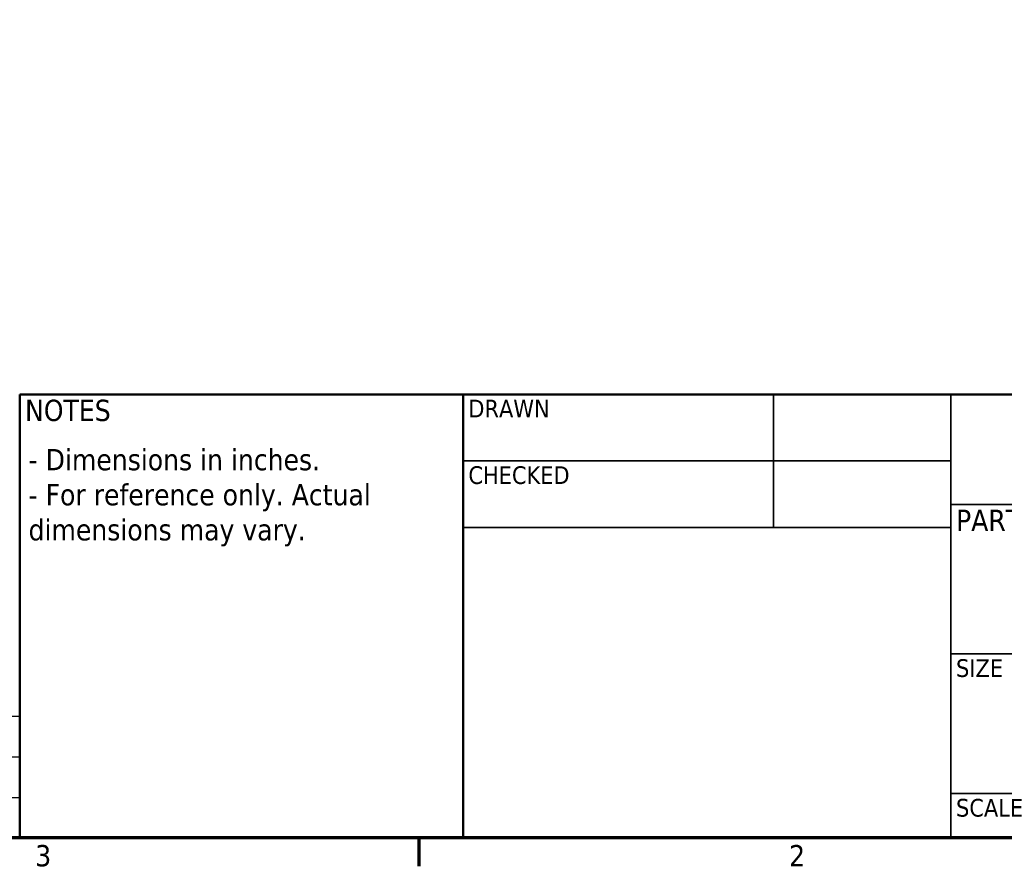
# Model space of a CAD drawing. Header units: inches. Extents: x 1 to 199, y 4 to 126.
# Tile 38 of 54: x 137 to 169, y 5 to 33. Entities that reach past the tile are written whole.
import ezdxf
from ezdxf.enums import TextEntityAlignment as Align

# ---------------------------------------------------------------- set-up
doc = ezdxf.new("R2010")
doc.units = ezdxf.units.IN
doc.header["$LTSCALE"] = 5.882353
doc.header["$MEASUREMENT"] = 0
for name, color, linetype, lineweight in [('Border (ANSI)', 7, 'Continuous', 70), ('Symbol (ANSI)', 7, 'Continuous', 25), ('Title (ANSI)', 7, 'Continuous', 50)]:
    doc.layers.add(name, color=color, linetype=linetype, lineweight=lineweight)
doc.styles.add('Note Text (ANSI)', font='tahoma.ttf')
doc.styles.get("Standard").update_dxf_attribs({"font": 'tahoma.ttf'})
doc.styles.add('Text Style38', font='tahoma.ttf')

# ---------------------------------------------------------------- blocks, each defined once
blk = doc.blocks.new('Borders Default Border')
at = {"layer": 'Border (ANSI)'}
blk.add_line((25.5, 1), (25.5, 0.84), dxfattribs=at)
at = {"layer": 'Border (ANSI)', "flags": 128}
blk.add_lwpolyline([(0.5, 1), (0.5, 21), (33.5, 21), (33.5, 1), (0.5, 1)], dxfattribs=at)
at = {"layer": 'Border (ANSI)', "char_height": 0.12, "attachment_point": 7, "style": 'Note Text (ANSI)'}
for s, insert in [('2', (27.5886, 0.84)), ('3', (23.3377, 0.8375))]:
    blk.add_mtext(s, dxfattribs=dict(at, insert=insert))
blk = doc.blocks.new('Title Blocks ECS Standard w Comments')
at = {"layer": 'Title (ANSI)'}
for p, q in [((2.1817, 4.7562), (2.1817, 7.2562)), ((2.1817, 7.2562), (4.6817, 7.2562)), ((4.6817, 7.2562), (4.6817, 4.7562)), ((12.4317, 7.2562), (4.6817, 7.2562)), ((4.6817, 7.2562), (4.6817, 4.7562)), ((4.6817, 4.7562), (2.1817, 4.7562)), ((4.6817, 4.7562), (12.4317, 4.7562))]:
    blk.add_line(p, q, dxfattribs=at)
at = {"layer": 'Title (ANSI)', "lineweight": 35}
for p, q in [((6.4317, 6.5062), (6.4317, 7.2562)), ((7.4317, 4.7562), (7.4317, 7.2562)), ((4.6817, 6.8812), (7.4317, 6.8812)), ((7.4317, 6.6362), (12.4317, 6.6362)), ((4.6817, 6.5062), (7.4317, 6.5062)), ((8.9317, 5.7936), (7.4317, 5.7936)), ((12.4317, 5.0062), (7.4317, 5.0062))]:
    blk.add_line(p, q, dxfattribs=at)
at = {"layer": 'Title (ANSI)', "style": 'Text Style38'}
for s, p in [('DRAWN', (4.7117, 7.2262)), ('CHECKED', (4.7117, 6.8512)), ('SIZE', (7.4617, 5.7636)), ('SCALE', (7.4617, 4.9762))]:
    blk.add_text(s, height=0.1, dxfattribs=at).set_placement(p, align=Align.TOP_LEFT)
at = {"layer": 'Title (ANSI)', "char_height": 0.12, "attachment_point": 1, "style": 'Note Text (ANSI)'}
for s, insert in [('\\fTahoma|b0|i0;NOTES', (2.2117, 7.2262)), ('\\fTahoma|b0|i0;PART NUMBER', (7.4617, 6.6062))]:
    blk.add_mtext(s, dxfattribs=dict(at, insert=insert))
at = {"layer": 'Title (ANSI)', "lineweight": 30, "flags": 63}
for tag, p in [('AUTHOR', (4.7117, 6.9112)), ('CREATION_DATE', (6.4617, 6.9112)), ('CHECKED_BY', (4.7117, 6.5362)), ('CHECKED_DATE', (6.4617, 6.5362))]:
    blk.add_attdef(tag, text='', height=0.125, dxfattribs=at).set_placement(p, align=Align.BOTTOM_LEFT)
for tag, p in [('COMPANY', (9.9317, 6.9462)), ('<DRAWING_NUMBER>', (10.6817, 5.3997)), ('REVISION_NUMBER', (8.5567, 5.3812)), ('Sheet_Size', (7.8067, 5.3812))]:
    blk.add_attdef(tag, text='', height=0.24, dxfattribs=at).set_placement(p, align=Align.MIDDLE_CENTER)
for tag, height, p in [('COMMENTS', 0.12, (2.2117, 7.0062)), ('DESCRIPTION', 0.125, (8.9617, 6.3862))]:
    blk.add_attdef(tag, text='', height=height, dxfattribs=at).set_placement(p, align=Align.TOP_LEFT)
blk.add_attdef('PART_NUMBER', text='', height=0.24, dxfattribs=at).set_placement((7.4617, 6.2226), align=Align.MIDDLE_LEFT)
blk.add_attdef('Initial_View_Scale', text='', height=0.12, dxfattribs=at).set_placement((8.5217, 4.7862), align=Align.BOTTOM_RIGHT)
blk = doc.blocks.new('REVISION HISTORY')
at = {"layer": 'Symbol (ANSI)'}
for p, q in [((14.9533, 1.6858), (23.25, 1.6858)), ((23.25, 1.6858), (23.25, 1.4572)), ((14.9533, 1.4572), (23.25, 1.4572)), ((23.25, 1.4572), (23.25, 1.2286)), ((14.9533, 1.2286), (23.25, 1.2286)), ((23.25, 1.2286), (23.25, 1)), ((14.9533, 1), (23.25, 1))]:
    blk.add_line(p, q, dxfattribs=at)

msp = doc.modelspace()

# ---------------------------------------------------------------- block references
at = {"xscale": 5.88235294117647, "yscale": 5.88235294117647, "zscale": 5.88235294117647}
for name, p in [('Borders Default Border', (0, 0)), ('Title Blocks ECS Standard w Comments', (123.931, -22.095))]:
    msp.add_blockref(name, p, dxfattribs=at)
at = {"layer": 'Symbol (ANSI)', "xscale": 5.88235294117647, "yscale": 5.88235294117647, "zscale": 5.88235294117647}
msp.add_blockref('REVISION HISTORY', (0, 0), dxfattribs=at)

# ---------------------------------------------------------------- texts
at = {"layer": 'Symbol (ANSI)', "insert": (137.059, 18.778), "char_height": 0.70588, "width": 14.16066, "attachment_point": 1, "line_spacing_factor": 0.987884, "style": 'Note Text (ANSI)'}
msp.add_mtext('\\fTahoma|b0|i0;- Dimensions in inches.\\P\\fTahoma|b0|i0;- For reference only. Actual \\Pdimensions may vary.', dxfattribs=at)

doc.saveas('drawing.dxf')
